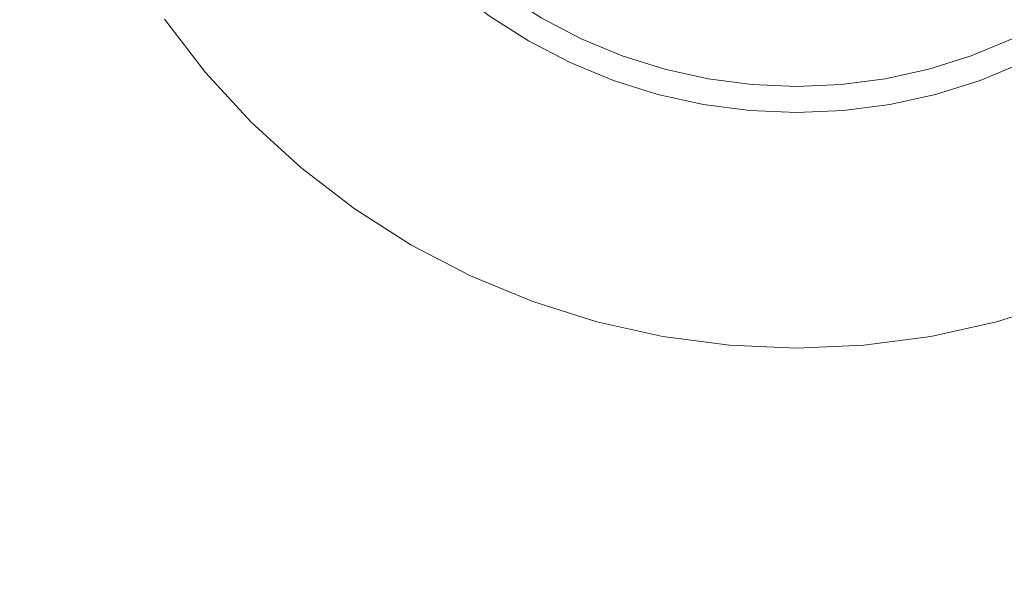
# Model space of a CAD drawing. Header units: millimetres. Extents: x -230 to 230, y -130 to 130.
# Tile 15 of 47: x -122 to -104, y 86 to 97. Entities that reach past the tile are written whole.
import ezdxf

# ---------------------------------------------------------------- set-up
doc = ezdxf.new("R2010")
doc.units = ezdxf.units.MM
doc.header["$LTSCALE"] = 25.4
doc.layers.add('Lighting-Moving Light', color=7, linetype='Continuous', lineweight=5, true_color=0x000000)

# ---------------------------------------------------------------- blocks, each defined once
blk = doc.blocks.new('Group-1')
at = {"layer": 'Lighting-Moving Light', "color": 7, "linetype": 'Continuous', "lineweight": 5, "transparency": 33554687}
for points, invisible_edges in [([(-503.576, 1.533, -25), (-503.576, 226.446, -25), (-761.075, 239.033, -25), (-761.075, -11.053, -25)], 14), ([(-770.152, 222.936, -116.924), (-519.672, 235.523, -116.924), (-519.672, -7.543, -116.924), (-757.565, -7.543, -116.924)], 11), ([(-770.152, 5.043, -116.924), (-770.152, 222.936, -116.924), (-757.565, -7.543, -116.924)], 10), ([(-756.372, 208.737, -24.957), (-757.226, 209.669, -24.957), (-757.996, 210.673, -24.957), (-746.119, 218.99, -24.957)], 12), ([(-754.436, 207.112, -24.957), (-755.439, 207.882, -24.957), (-756.372, 208.737, -24.957), (-746.119, 218.99, -24.957)], 12), ([(-752.247, 205.848, -24.957), (-753.369, 206.432, -24.957), (-754.436, 207.112, -24.957), (-746.119, 218.99, -24.957)], 12), ([(-749.872, 204.984, -24.957), (-751.078, 205.364, -24.957), (-752.247, 205.848, -24.957), (-746.119, 218.99, -24.957)], 12), ([(-751.615, 211.141, 0.043), (-750.91, 210.691, 0.043), (-750.168, 210.305, 0.043), (-746.119, 218.99, 0.043)], 12), ([(-750.168, 210.305, 0.043), (-749.396, 209.986, 0.043), (-748.599, 209.734, 0.043), (-746.119, 218.99, 0.043)], 12), ([(-747.383, 204.545, -24.957), (-748.637, 204.71, -24.957), (-749.872, 204.984, -24.957), (-746.119, 218.99, -24.957)], 12), ([(-748.599, 209.734, 0.043), (-747.783, 209.553, 0.043), (-746.954, 209.444, 0.043), (-746.119, 218.99, 0.043)], 12), ([(-744.855, 204.545, -24.957), (-746.119, 204.49, -24.957), (-747.383, 204.545, -24.957), (-746.119, 218.99, -24.957)], 12), ([(-746.954, 209.444, 0.043), (-746.119, 209.408, 0.043), (-745.284, 209.444, 0.043), (-746.119, 218.99, 0.043)], 12), ([(-745.284, 209.444, 0.043), (-744.455, 209.553, 0.043), (-743.639, 209.734, 0.043), (-746.119, 218.99, 0.043)], 12), ([(-743.639, 209.734, 0.043), (-742.842, 209.986, 0.043), (-742.069, 210.305, 0.043), (-746.119, 218.99, 0.043)], 12), ([(-742.069, 210.305, 0.043), (-741.328, 210.691, 0.043), (-740.623, 211.141, 0.043), (-746.119, 218.99, 0.043)], 12), ([(-734.241, 210.673, -24.957), (-735.011, 209.669, -24.957), (-735.866, 208.737, -24.957), (-746.119, 218.99, -24.957)], 12), ([(-735.866, 208.737, -24.957), (-736.798, 207.882, -24.957), (-737.802, 207.112, -24.957), (-746.119, 218.99, -24.957)], 12), ([(-737.802, 207.112, -24.957), (-738.869, 206.432, -24.957), (-739.991, 205.848, -24.957), (-746.119, 218.99, -24.957)], 12), ([(-739.991, 205.848, -24.957), (-741.159, 205.364, -24.957), (-742.366, 204.984, -24.957), (-746.119, 218.99, -24.957)], 12), ([(-742.366, 204.984, -24.957), (-743.601, 204.71, -24.957), (-744.855, 204.545, -24.957), (-746.119, 218.99, -24.957)], 12), ([(-757.996, 210.673, -24.957), (-757.226, 209.669, -24.957), (-753.836, 212.514, -0.368), (-754.371, 213.211, -0.368)], 10), ([(-757.226, 209.669, -24.957), (-756.372, 208.737, -24.957), (-753.242, 211.866, -0.368), (-753.836, 212.514, -0.368)], 10), ([(-756.372, 208.737, -24.957), (-755.439, 207.882, -24.957), (-752.594, 211.272, -0.368), (-753.242, 211.866, -0.368)], 10), ([(-755.439, 207.882, -24.957), (-754.436, 207.112, -24.957), (-751.897, 210.737, -0.368), (-752.594, 211.272, -0.368)], 10), ([(-750.931, 210.654, 0.042), (-751.64, 211.105, 0.042), (-751.664, 211.07, 0.036), (-750.953, 210.616, 0.036)], 15), ([(-750.91, 210.691, 0.043), (-751.615, 211.141, 0.043), (-751.64, 211.105, 0.042), (-750.931, 210.654, 0.042)], 14), ([(-751.034, 210.475, -0.023), (-751.758, 210.936, -0.023), (-751.779, 210.906, -0.046), (-751.053, 210.444, -0.046)], 15), ([(-751.015, 210.509, -0.003), (-751.736, 210.968, -0.003), (-751.758, 210.936, -0.023), (-751.034, 210.475, -0.023)], 15), ([(-750.995, 210.544, 0.013), (-751.713, 211.001, 0.013), (-751.736, 210.968, -0.003), (-751.015, 210.509, -0.003)], 15), ([(-750.974, 210.58, 0.027), (-751.689, 211.035, 0.027), (-751.713, 211.001, 0.013), (-750.995, 210.544, 0.013)], 15), ([(-750.953, 210.616, 0.036), (-751.664, 211.07, 0.036), (-751.689, 211.035, 0.027), (-750.974, 210.58, 0.027)], 15), ([(-754.436, 207.112, -24.957), (-753.369, 206.432, -24.957), (-751.156, 210.265, -0.368), (-751.897, 210.737, -0.368)], 10), ([(-751.151, 210.274, -0.326), (-751.892, 210.745, -0.326), (-751.897, 210.737, -0.368), (-751.156, 210.265, -0.368)], 11), ([(-751.144, 210.285, -0.284), (-751.884, 210.756, -0.284), (-751.892, 210.745, -0.326), (-751.151, 210.274, -0.326)], 15), ([(-751.136, 210.299, -0.244), (-751.874, 210.77, -0.244), (-751.884, 210.756, -0.284), (-751.144, 210.285, -0.284)], 15), ([(-751.126, 210.317, -0.205), (-751.863, 210.786, -0.205), (-751.874, 210.77, -0.244), (-751.136, 210.299, -0.244)], 15), ([(-751.114, 210.337, -0.169), (-751.849, 210.806, -0.169), (-751.863, 210.786, -0.205), (-751.126, 210.317, -0.205)], 15), ([(-751.101, 210.36, -0.134), (-751.834, 210.827, -0.134), (-751.849, 210.806, -0.169), (-751.114, 210.337, -0.169)], 15), ([(-751.086, 210.386, -0.102), (-751.817, 210.852, -0.102), (-751.834, 210.827, -0.134), (-751.101, 210.36, -0.134)], 15), ([(-751.07, 210.414, -0.073), (-751.799, 210.878, -0.073), (-751.817, 210.852, -0.102), (-751.086, 210.386, -0.102)], 15), ([(-751.053, 210.444, -0.046), (-751.779, 210.906, -0.046), (-751.799, 210.878, -0.073), (-751.07, 210.414, -0.073)], 15), ([(-750.24, 210.151, 0.013), (-750.995, 210.544, 0.013), (-751.015, 210.509, -0.003), (-750.257, 210.114, -0.003)], 15), ([(-750.223, 210.188, 0.027), (-750.974, 210.58, 0.027), (-750.995, 210.544, 0.013), (-750.24, 210.151, 0.013)], 15), ([(-750.205, 210.227, 0.036), (-750.953, 210.616, 0.036), (-750.974, 210.58, 0.027), (-750.223, 210.188, 0.027)], 15), ([(-750.187, 210.266, 0.042), (-750.931, 210.654, 0.042), (-750.953, 210.616, 0.036), (-750.205, 210.227, 0.036)], 15), ([(-750.168, 210.305, 0.043), (-750.91, 210.691, 0.043), (-750.931, 210.654, 0.042), (-750.187, 210.266, 0.042)], 14), ([(-750.33, 209.959, -0.134), (-751.101, 210.36, -0.134), (-751.114, 210.337, -0.169), (-750.341, 209.935, -0.169)], 15), ([(-750.317, 209.986, -0.102), (-751.086, 210.386, -0.102), (-751.101, 210.36, -0.134), (-750.33, 209.959, -0.134)], 15), ([(-750.304, 210.015, -0.073), (-751.07, 210.414, -0.073), (-751.086, 210.386, -0.102), (-750.317, 209.986, -0.102)], 15), ([(-750.289, 210.046, -0.046), (-751.053, 210.444, -0.046), (-751.07, 210.414, -0.073), (-750.304, 210.015, -0.073)], 15), ([(-750.274, 210.079, -0.023), (-751.034, 210.475, -0.023), (-751.053, 210.444, -0.046), (-750.289, 210.046, -0.046)], 15), ([(-750.257, 210.114, -0.003), (-751.015, 210.509, -0.003), (-751.034, 210.475, -0.023), (-750.274, 210.079, -0.023)], 15), ([(-753.369, 206.432, -24.957), (-752.247, 205.848, -24.957), (-750.376, 209.859, -0.368), (-751.156, 210.265, -0.368)], 10), ([(-750.372, 209.868, -0.326), (-751.151, 210.274, -0.326), (-751.156, 210.265, -0.368), (-750.376, 209.859, -0.368)], 11), ([(-750.367, 209.88, -0.284), (-751.144, 210.285, -0.284), (-751.151, 210.274, -0.326), (-750.372, 209.868, -0.326)], 15), ([(-750.36, 209.895, -0.244), (-751.136, 210.299, -0.244), (-751.144, 210.285, -0.284), (-750.367, 209.88, -0.284)], 15), ([(-750.351, 209.914, -0.205), (-751.126, 210.317, -0.205), (-751.136, 210.299, -0.244), (-750.36, 209.895, -0.244)], 15), ([(-750.341, 209.935, -0.169), (-751.114, 210.337, -0.169), (-751.126, 210.317, -0.205), (-750.351, 209.914, -0.205)], 15), ([(-749.44, 209.864, 0.027), (-750.223, 210.188, 0.027), (-750.24, 210.151, 0.013), (-749.454, 209.825, 0.013)], 15), ([(-749.426, 209.904, 0.036), (-750.205, 210.227, 0.036), (-750.223, 210.188, 0.027), (-749.44, 209.864, 0.027)], 15), ([(-749.411, 209.945, 0.042), (-750.187, 210.266, 0.042), (-750.205, 210.227, 0.036), (-749.426, 209.904, 0.036)], 15), ([(-749.396, 209.986, 0.043), (-750.168, 210.305, 0.043), (-750.187, 210.266, 0.042), (-749.411, 209.945, 0.042)], 14), ([(-742.069, 210.305, 0.043), (-742.842, 209.986, 0.043), (-742.827, 209.945, 0.042), (-742.051, 210.266, 0.042)], 14), ([(-742.051, 210.266, 0.042), (-742.827, 209.945, 0.042), (-742.812, 209.904, 0.036), (-742.033, 210.227, 0.036)], 15), ([(-742.033, 210.227, 0.036), (-742.812, 209.904, 0.036), (-742.797, 209.864, 0.027), (-742.015, 210.188, 0.027)], 15), ([(-742.015, 210.188, 0.027), (-742.797, 209.864, 0.027), (-742.783, 209.825, 0.013), (-741.997, 210.151, 0.013)], 15), ([(-749.506, 209.684, -0.073), (-750.304, 210.015, -0.073), (-750.317, 209.986, -0.102), (-749.517, 209.654, -0.102)], 15), ([(-749.494, 209.717, -0.046), (-750.289, 210.046, -0.046), (-750.304, 210.015, -0.073), (-749.506, 209.684, -0.073)], 15), ([(-749.481, 209.751, -0.023), (-750.274, 210.079, -0.023), (-750.289, 210.046, -0.046), (-749.494, 209.717, -0.046)], 15), ([(-749.468, 209.787, -0.003), (-750.257, 210.114, -0.003), (-750.274, 210.079, -0.023), (-749.481, 209.751, -0.023)], 15), ([(-749.454, 209.825, 0.013), (-750.24, 210.151, 0.013), (-750.257, 210.114, -0.003), (-749.468, 209.787, -0.003)], 15), ([(-741.997, 210.151, 0.013), (-742.783, 209.825, 0.013), (-742.769, 209.787, -0.003), (-741.98, 210.114, -0.003)], 15), ([(-741.98, 210.114, -0.003), (-742.769, 209.787, -0.003), (-742.756, 209.751, -0.023), (-741.964, 210.079, -0.023)], 15), ([(-741.964, 210.079, -0.023), (-742.756, 209.751, -0.023), (-742.744, 209.717, -0.046), (-741.948, 210.046, -0.046)], 15), ([(-741.948, 210.046, -0.046), (-742.744, 209.717, -0.046), (-742.732, 209.684, -0.073), (-741.934, 210.015, -0.073)], 15), ([(-741.934, 210.015, -0.073), (-742.732, 209.684, -0.073), (-742.721, 209.654, -0.102), (-741.92, 209.986, -0.102)], 15), ([(-752.247, 205.848, -24.957), (-751.078, 205.364, -24.957), (-749.564, 209.523, -0.368), (-750.376, 209.859, -0.368)], 10), ([(-749.561, 209.532, -0.326), (-750.372, 209.868, -0.326), (-750.376, 209.859, -0.368), (-749.564, 209.523, -0.368)], 11), ([(-749.557, 209.545, -0.284), (-750.367, 209.88, -0.284), (-750.372, 209.868, -0.326), (-749.561, 209.532, -0.326)], 15), ([(-749.551, 209.56, -0.244), (-750.36, 209.895, -0.244), (-750.367, 209.88, -0.284), (-749.557, 209.545, -0.284)], 15), ([(-749.544, 209.579, -0.205), (-750.351, 209.914, -0.205), (-750.36, 209.895, -0.244), (-749.551, 209.56, -0.244)], 15), ([(-749.536, 209.601, -0.169), (-750.341, 209.935, -0.169), (-750.351, 209.914, -0.205), (-749.544, 209.579, -0.205)], 15), ([(-749.527, 209.626, -0.134), (-750.33, 209.959, -0.134), (-750.341, 209.935, -0.169), (-749.536, 209.601, -0.169)], 15), ([(-749.517, 209.654, -0.102), (-750.317, 209.986, -0.102), (-750.33, 209.959, -0.134), (-749.527, 209.626, -0.134)], 15), ([(-748.643, 209.569, 0.013), (-749.454, 209.825, 0.013), (-749.468, 209.787, -0.003), (-748.653, 209.531, -0.003)], 15), ([(-748.632, 209.609, 0.027), (-749.44, 209.864, 0.027), (-749.454, 209.825, 0.013), (-748.643, 209.569, 0.013)], 15), ([(-748.621, 209.651, 0.036), (-749.426, 209.904, 0.036), (-749.44, 209.864, 0.027), (-748.632, 209.609, 0.027)], 15), ([(-748.61, 209.692, 0.042), (-749.411, 209.945, 0.042), (-749.426, 209.904, 0.036), (-748.621, 209.651, 0.036)], 15), ([(-748.599, 209.734, 0.043), (-749.396, 209.986, 0.043), (-749.411, 209.945, 0.042), (-748.61, 209.692, 0.042)], 14), ([(-742.842, 209.986, 0.043), (-743.639, 209.734, 0.043), (-743.628, 209.692, 0.042), (-742.827, 209.945, 0.042)], 14), ([(-742.827, 209.945, 0.042), (-743.628, 209.692, 0.042), (-743.616, 209.651, 0.036), (-742.812, 209.904, 0.036)], 15), ([(-742.812, 209.904, 0.036), (-743.616, 209.651, 0.036), (-743.605, 209.609, 0.027), (-742.797, 209.864, 0.027)], 15), ([(-742.797, 209.864, 0.027), (-743.605, 209.609, 0.027), (-743.595, 209.569, 0.013), (-742.783, 209.825, 0.013)], 15), ([(-742.783, 209.825, 0.013), (-743.595, 209.569, 0.013), (-743.584, 209.531, -0.003), (-742.769, 209.787, -0.003)], 15), ([(-741.92, 209.986, -0.102), (-742.721, 209.654, -0.102), (-742.711, 209.626, -0.134), (-741.908, 209.959, -0.134)], 15), ([(-741.908, 209.959, -0.134), (-742.711, 209.626, -0.134), (-742.702, 209.601, -0.169), (-741.896, 209.935, -0.169)], 15), ([(-741.896, 209.935, -0.169), (-742.702, 209.601, -0.169), (-742.694, 209.579, -0.205), (-741.887, 209.914, -0.205)], 15), ([(-741.887, 209.914, -0.205), (-742.694, 209.579, -0.205), (-742.687, 209.56, -0.244), (-741.878, 209.895, -0.244)], 15), ([(-741.878, 209.895, -0.244), (-742.687, 209.56, -0.244), (-742.681, 209.545, -0.284), (-741.871, 209.88, -0.284)], 15), ([(-741.871, 209.88, -0.284), (-742.681, 209.545, -0.284), (-742.677, 209.532, -0.326), (-741.865, 209.868, -0.326)], 15), ([(-741.865, 209.868, -0.326), (-742.677, 209.532, -0.326), (-742.673, 209.523, -0.368), (-741.861, 209.859, -0.368)], 11), ([(-741.159, 205.364, -24.957), (-739.991, 205.848, -24.957), (-741.861, 209.859, -0.368), (-742.673, 209.523, -0.368)], 10), ([(-748.698, 209.365, -0.134), (-749.527, 209.626, -0.134), (-749.536, 209.601, -0.169), (-748.705, 209.339, -0.169)], 15), ([(-748.69, 209.393, -0.102), (-749.517, 209.654, -0.102), (-749.527, 209.626, -0.134), (-748.698, 209.365, -0.134)], 15), ([(-748.682, 209.424, -0.073), (-749.506, 209.684, -0.073), (-749.517, 209.654, -0.102), (-748.69, 209.393, -0.102)], 15), ([(-748.673, 209.458, -0.046), (-749.494, 209.717, -0.046), (-749.506, 209.684, -0.073), (-748.682, 209.424, -0.073)], 15), ([(-748.663, 209.493, -0.023), (-749.481, 209.751, -0.023), (-749.494, 209.717, -0.046), (-748.673, 209.458, -0.046)], 15), ([(-748.653, 209.531, -0.003), (-749.468, 209.787, -0.003), (-749.481, 209.751, -0.023), (-748.663, 209.493, -0.023)], 15), ([(-747.798, 209.468, 0.036), (-748.621, 209.651, 0.036), (-748.632, 209.609, 0.027), (-747.805, 209.426, 0.027)], 15), ([(-747.79, 209.51, 0.042), (-748.61, 209.692, 0.042), (-748.621, 209.651, 0.036), (-747.798, 209.468, 0.036)], 15), ([(-747.783, 209.553, 0.043), (-748.599, 209.734, 0.043), (-748.61, 209.692, 0.042), (-747.79, 209.51, 0.042)], 14), ([(-743.639, 209.734, 0.043), (-744.455, 209.553, 0.043), (-744.447, 209.51, 0.042), (-743.628, 209.692, 0.042)], 14), ([(-743.628, 209.692, 0.042), (-744.447, 209.51, 0.042), (-744.44, 209.468, 0.036), (-743.616, 209.651, 0.036)], 15), ([(-743.616, 209.651, 0.036), (-744.44, 209.468, 0.036), (-744.432, 209.426, 0.027), (-743.605, 209.609, 0.027)], 15), ([(-742.769, 209.787, -0.003), (-743.584, 209.531, -0.003), (-743.574, 209.493, -0.023), (-742.756, 209.751, -0.023)], 15), ([(-742.756, 209.751, -0.023), (-743.574, 209.493, -0.023), (-743.565, 209.458, -0.046), (-742.744, 209.717, -0.046)], 15), ([(-742.744, 209.717, -0.046), (-743.565, 209.458, -0.046), (-743.556, 209.424, -0.073), (-742.732, 209.684, -0.073)], 15), ([(-742.732, 209.684, -0.073), (-743.556, 209.424, -0.073), (-743.547, 209.393, -0.102), (-742.721, 209.654, -0.102)], 15), ([(-742.721, 209.654, -0.102), (-743.547, 209.393, -0.102), (-743.54, 209.365, -0.134), (-742.711, 209.626, -0.134)], 15), ([(-742.711, 209.626, -0.134), (-743.54, 209.365, -0.134), (-743.533, 209.339, -0.169), (-742.702, 209.601, -0.169)], 15), ([(-751.078, 205.364, -24.957), (-749.872, 204.984, -24.957), (-748.726, 209.259, -0.368), (-749.564, 209.523, -0.368)], 10), ([(-748.724, 209.268, -0.326), (-749.561, 209.532, -0.326), (-749.564, 209.523, -0.368), (-748.726, 209.259, -0.368)], 11), ([(-748.72, 209.281, -0.284), (-749.557, 209.545, -0.284), (-749.561, 209.532, -0.326), (-748.724, 209.268, -0.326)], 15), ([(-748.716, 209.297, -0.244), (-749.551, 209.56, -0.244), (-749.557, 209.545, -0.284), (-748.72, 209.281, -0.284)], 15), ([(-748.711, 209.317, -0.205), (-749.544, 209.579, -0.205), (-749.551, 209.56, -0.244), (-748.716, 209.297, -0.244)], 15), ([(-748.705, 209.339, -0.169), (-749.536, 209.601, -0.169), (-749.544, 209.579, -0.205), (-748.711, 209.317, -0.205)], 15), ([(-747.832, 209.271, -0.046), (-748.673, 209.458, -0.046), (-748.682, 209.424, -0.073), (-747.838, 209.237, -0.073)], 15), ([(-747.826, 209.308, -0.023), (-748.663, 209.493, -0.023), (-748.673, 209.458, -0.046), (-747.832, 209.271, -0.046)], 15), ([(-747.819, 209.346, -0.003), (-748.653, 209.531, -0.003), (-748.663, 209.493, -0.023), (-747.826, 209.308, -0.023)], 15), ([(-747.812, 209.385, 0.013), (-748.643, 209.569, 0.013), (-748.653, 209.531, -0.003), (-747.819, 209.346, -0.003)], 15), ([(-747.805, 209.426, 0.027), (-748.632, 209.609, 0.027), (-748.643, 209.569, 0.013), (-747.812, 209.385, 0.013)], 15), ([(-746.961, 209.358, 0.036), (-747.798, 209.468, 0.036), (-747.805, 209.426, 0.027), (-746.965, 209.316, 0.027)], 15), ([(-746.958, 209.401, 0.042), (-747.79, 209.51, 0.042), (-747.798, 209.468, 0.036), (-746.961, 209.358, 0.036)], 15), ([(-746.954, 209.444, 0.043), (-747.783, 209.553, 0.043), (-747.79, 209.51, 0.042), (-746.958, 209.401, 0.042)], 14), ([(-746.119, 209.408, 0.043), (-746.954, 209.444, 0.043), (-746.958, 209.401, 0.042), (-746.119, 209.364, 0.042)], 14), ([(-745.284, 209.444, 0.043), (-746.119, 209.408, 0.043), (-746.119, 209.364, 0.042), (-745.28, 209.401, 0.042)], 14), ([(-744.455, 209.553, 0.043), (-745.284, 209.444, 0.043), (-745.28, 209.401, 0.042), (-744.447, 209.51, 0.042)], 14), ([(-744.447, 209.51, 0.042), (-745.28, 209.401, 0.042), (-745.276, 209.358, 0.036), (-744.44, 209.468, 0.036)], 15), ([(-744.44, 209.468, 0.036), (-745.276, 209.358, 0.036), (-745.272, 209.316, 0.027), (-744.432, 209.426, 0.027)], 15), ([(-743.605, 209.609, 0.027), (-744.432, 209.426, 0.027), (-744.425, 209.385, 0.013), (-743.595, 209.569, 0.013)], 15), ([(-743.595, 209.569, 0.013), (-744.425, 209.385, 0.013), (-744.418, 209.346, -0.003), (-743.584, 209.531, -0.003)], 15), ([(-743.584, 209.531, -0.003), (-744.418, 209.346, -0.003), (-744.412, 209.308, -0.023), (-743.574, 209.493, -0.023)], 15), ([(-743.574, 209.493, -0.023), (-744.412, 209.308, -0.023), (-744.405, 209.271, -0.046), (-743.565, 209.458, -0.046)], 15), ([(-743.565, 209.458, -0.046), (-744.405, 209.271, -0.046), (-744.399, 209.237, -0.073), (-743.556, 209.424, -0.073)], 15), ([(-742.702, 209.601, -0.169), (-743.533, 209.339, -0.169), (-743.527, 209.317, -0.205), (-742.694, 209.579, -0.205)], 15), ([(-742.694, 209.579, -0.205), (-743.527, 209.317, -0.205), (-743.522, 209.297, -0.244), (-742.687, 209.56, -0.244)], 15), ([(-742.687, 209.56, -0.244), (-743.522, 209.297, -0.244), (-743.517, 209.281, -0.284), (-742.681, 209.545, -0.284)], 15), ([(-742.681, 209.545, -0.284), (-743.517, 209.281, -0.284), (-743.514, 209.268, -0.326), (-742.677, 209.532, -0.326)], 15), ([(-742.677, 209.532, -0.326), (-743.514, 209.268, -0.326), (-743.511, 209.259, -0.368), (-742.673, 209.523, -0.368)], 11), ([(-742.366, 204.984, -24.957), (-741.159, 205.364, -24.957), (-742.673, 209.523, -0.368), (-743.511, 209.259, -0.368)], 10), ([(-749.872, 204.984, -24.957), (-748.637, 204.71, -24.957), (-747.868, 209.069, -0.368), (-748.726, 209.259, -0.368)], 10), ([(-747.866, 209.078, -0.326), (-748.724, 209.268, -0.326), (-748.726, 209.259, -0.368), (-747.868, 209.069, -0.368)], 11), ([(-747.864, 209.091, -0.284), (-748.72, 209.281, -0.284), (-748.724, 209.268, -0.326), (-747.866, 209.078, -0.326)], 15), ([(-747.861, 209.108, -0.244), (-748.716, 209.297, -0.244), (-748.72, 209.281, -0.284), (-747.864, 209.091, -0.284)], 15), ([(-747.858, 209.127, -0.205), (-748.711, 209.317, -0.205), (-748.716, 209.297, -0.244), (-747.861, 209.108, -0.244)], 15), ([(-747.854, 209.151, -0.169), (-748.705, 209.339, -0.169), (-748.711, 209.317, -0.205), (-747.858, 209.127, -0.205)], 15), ([(-747.849, 209.177, -0.134), (-748.698, 209.365, -0.134), (-748.705, 209.339, -0.169), (-747.854, 209.151, -0.169)], 15), ([(-747.844, 209.206, -0.102), (-748.69, 209.393, -0.102), (-748.698, 209.365, -0.134), (-747.849, 209.177, -0.134)], 15), ([(-747.838, 209.237, -0.073), (-748.682, 209.424, -0.073), (-748.69, 209.393, -0.102), (-747.844, 209.206, -0.102)], 15), ([(-746.979, 209.159, -0.046), (-747.832, 209.271, -0.046), (-747.838, 209.237, -0.073), (-746.982, 209.125, -0.073)], 15), ([(-746.976, 209.196, -0.023), (-747.826, 209.308, -0.023), (-747.832, 209.271, -0.046), (-746.979, 209.159, -0.046)], 15), ([(-746.972, 209.234, -0.003), (-747.819, 209.346, -0.003), (-747.826, 209.308, -0.023), (-746.976, 209.196, -0.023)], 15), ([(-746.969, 209.274, 0.013), (-747.812, 209.385, 0.013), (-747.819, 209.346, -0.003), (-746.972, 209.234, -0.003)], 15), ([(-746.965, 209.316, 0.027), (-747.805, 209.426, 0.027), (-747.812, 209.385, 0.013), (-746.969, 209.274, 0.013)], 15), ([(-746.119, 209.237, 0.013), (-746.969, 209.274, 0.013), (-746.972, 209.234, -0.003), (-746.119, 209.197, -0.003)], 15), ([(-746.119, 209.279, 0.027), (-746.965, 209.316, 0.027), (-746.969, 209.274, 0.013), (-746.119, 209.237, 0.013)], 15), ([(-746.119, 209.321, 0.036), (-746.961, 209.358, 0.036), (-746.965, 209.316, 0.027), (-746.119, 209.279, 0.027)], 15), ([(-746.119, 209.364, 0.042), (-746.958, 209.401, 0.042), (-746.961, 209.358, 0.036), (-746.119, 209.321, 0.036)], 15), ([(-745.28, 209.401, 0.042), (-746.119, 209.364, 0.042), (-746.119, 209.321, 0.036), (-745.276, 209.358, 0.036)], 15), ([(-745.276, 209.358, 0.036), (-746.119, 209.321, 0.036), (-746.119, 209.279, 0.027), (-745.272, 209.316, 0.027)], 15), ([(-745.272, 209.316, 0.027), (-746.119, 209.279, 0.027), (-746.119, 209.237, 0.013), (-745.269, 209.274, 0.013)], 15), ([(-745.269, 209.274, 0.013), (-746.119, 209.237, 0.013), (-746.119, 209.197, -0.003), (-745.265, 209.234, -0.003)], 15), ([(-744.432, 209.426, 0.027), (-745.272, 209.316, 0.027), (-745.269, 209.274, 0.013), (-744.425, 209.385, 0.013)], 15), ([(-744.425, 209.385, 0.013), (-745.269, 209.274, 0.013), (-745.265, 209.234, -0.003), (-744.418, 209.346, -0.003)], 15), ([(-744.418, 209.346, -0.003), (-745.265, 209.234, -0.003), (-745.262, 209.196, -0.023), (-744.412, 209.308, -0.023)], 15), ([(-744.412, 209.308, -0.023), (-745.262, 209.196, -0.023), (-745.259, 209.159, -0.046), (-744.405, 209.271, -0.046)], 15), ([(-744.405, 209.271, -0.046), (-745.259, 209.159, -0.046), (-745.256, 209.125, -0.073), (-744.399, 209.237, -0.073)], 15), ([(-743.556, 209.424, -0.073), (-744.399, 209.237, -0.073), (-744.394, 209.206, -0.102), (-743.547, 209.393, -0.102)], 15), ([(-743.547, 209.393, -0.102), (-744.394, 209.206, -0.102), (-744.388, 209.177, -0.134), (-743.54, 209.365, -0.134)], 15), ([(-743.54, 209.365, -0.134), (-744.388, 209.177, -0.134), (-744.384, 209.151, -0.169), (-743.533, 209.339, -0.169)], 15), ([(-743.533, 209.339, -0.169), (-744.384, 209.151, -0.169), (-744.38, 209.127, -0.205), (-743.527, 209.317, -0.205)], 15), ([(-743.527, 209.317, -0.205), (-744.38, 209.127, -0.205), (-744.376, 209.108, -0.244), (-743.522, 209.297, -0.244)], 15), ([(-743.522, 209.297, -0.244), (-744.376, 209.108, -0.244), (-744.373, 209.091, -0.284), (-743.517, 209.281, -0.284)], 15), ([(-743.517, 209.281, -0.284), (-744.373, 209.091, -0.284), (-744.371, 209.078, -0.326), (-743.514, 209.268, -0.326)], 15), ([(-743.514, 209.268, -0.326), (-744.371, 209.078, -0.326), (-744.369, 209.069, -0.368), (-743.511, 209.259, -0.368)], 11), ([(-743.601, 204.71, -24.957), (-742.366, 204.984, -24.957), (-743.511, 209.259, -0.368), (-744.369, 209.069, -0.368)], 10), ([(-748.637, 204.71, -24.957), (-747.383, 204.545, -24.957), (-746.997, 208.954, -0.368), (-747.868, 209.069, -0.368)], 10), ([(-746.996, 208.963, -0.326), (-747.866, 209.078, -0.326), (-747.868, 209.069, -0.368), (-746.997, 208.954, -0.368)], 11), ([(-746.995, 208.977, -0.284), (-747.864, 209.091, -0.284), (-747.866, 209.078, -0.326), (-746.996, 208.963, -0.326)], 15), ([(-746.993, 208.993, -0.244), (-747.861, 209.108, -0.244), (-747.864, 209.091, -0.284), (-746.995, 208.977, -0.284)], 15), ([(-746.992, 209.013, -0.205), (-747.858, 209.127, -0.205), (-747.861, 209.108, -0.244), (-746.993, 208.993, -0.244)], 15), ([(-746.99, 209.037, -0.169), (-747.854, 209.151, -0.169), (-747.858, 209.127, -0.205), (-746.992, 209.013, -0.205)], 15), ([(-746.987, 209.063, -0.134), (-747.849, 209.177, -0.134), (-747.854, 209.151, -0.169), (-746.99, 209.037, -0.169)], 15), ([(-746.985, 209.093, -0.102), (-747.844, 209.206, -0.102), (-747.849, 209.177, -0.134), (-746.987, 209.063, -0.134)], 15), ([(-746.982, 209.125, -0.073), (-747.838, 209.237, -0.073), (-747.844, 209.206, -0.102), (-746.985, 209.093, -0.102)], 15), ([(-746.119, 209.055, -0.102), (-746.985, 209.093, -0.102), (-746.987, 209.063, -0.134), (-746.119, 209.025, -0.134)], 15), ([(-746.119, 209.087, -0.073), (-746.982, 209.125, -0.073), (-746.985, 209.093, -0.102), (-746.119, 209.055, -0.102)], 15), ([(-746.119, 209.122, -0.046), (-746.979, 209.159, -0.046), (-746.982, 209.125, -0.073), (-746.119, 209.087, -0.073)], 15), ([(-746.119, 209.158, -0.023), (-746.976, 209.196, -0.023), (-746.979, 209.159, -0.046), (-746.119, 209.122, -0.046)], 15), ([(-746.119, 209.197, -0.003), (-746.972, 209.234, -0.003), (-746.976, 209.196, -0.023), (-746.119, 209.158, -0.023)], 15), ([(-745.265, 209.234, -0.003), (-746.119, 209.197, -0.003), (-746.119, 209.158, -0.023), (-745.262, 209.196, -0.023)], 15), ([(-745.262, 209.196, -0.023), (-746.119, 209.158, -0.023), (-746.119, 209.122, -0.046), (-745.259, 209.159, -0.046)], 15), ([(-745.259, 209.159, -0.046), (-746.119, 209.122, -0.046), (-746.119, 209.087, -0.073), (-745.256, 209.125, -0.073)], 15), ([(-745.256, 209.125, -0.073), (-746.119, 209.087, -0.073), (-746.119, 209.055, -0.102), (-745.253, 209.093, -0.102)], 15), ([(-745.253, 209.093, -0.102), (-746.119, 209.055, -0.102), (-746.119, 209.025, -0.134), (-745.25, 209.063, -0.134)], 15), ([(-744.399, 209.237, -0.073), (-745.256, 209.125, -0.073), (-745.253, 209.093, -0.102), (-744.394, 209.206, -0.102)], 15), ([(-744.394, 209.206, -0.102), (-745.253, 209.093, -0.102), (-745.25, 209.063, -0.134), (-744.388, 209.177, -0.134)], 15), ([(-744.388, 209.177, -0.134), (-745.25, 209.063, -0.134), (-745.248, 209.037, -0.169), (-744.384, 209.151, -0.169)], 15), ([(-744.384, 209.151, -0.169), (-745.248, 209.037, -0.169), (-745.246, 209.013, -0.205), (-744.38, 209.127, -0.205)], 15), ([(-744.38, 209.127, -0.205), (-745.246, 209.013, -0.205), (-745.244, 208.993, -0.244), (-744.376, 209.108, -0.244)], 15), ([(-744.376, 209.108, -0.244), (-745.244, 208.993, -0.244), (-745.243, 208.977, -0.284), (-744.373, 209.091, -0.284)], 15), ([(-744.373, 209.091, -0.284), (-745.243, 208.977, -0.284), (-745.242, 208.963, -0.326), (-744.371, 209.078, -0.326)], 15), ([(-744.371, 209.078, -0.326), (-745.242, 208.963, -0.326), (-745.241, 208.954, -0.368), (-744.369, 209.069, -0.368)], 11), ([(-744.855, 204.545, -24.957), (-743.601, 204.71, -24.957), (-744.369, 209.069, -0.368), (-745.241, 208.954, -0.368)], 10), ([(-747.383, 204.545, -24.957), (-746.119, 204.49, -24.957), (-746.119, 208.916, -0.368), (-746.997, 208.954, -0.368)], 10), ([(-746.119, 208.925, -0.326), (-746.996, 208.963, -0.326), (-746.997, 208.954, -0.368), (-746.119, 208.916, -0.368)], 11), ([(-746.119, 208.938, -0.284), (-746.995, 208.977, -0.284), (-746.996, 208.963, -0.326), (-746.119, 208.925, -0.326)], 15), ([(-746.119, 208.955, -0.244), (-746.993, 208.993, -0.244), (-746.995, 208.977, -0.284), (-746.119, 208.938, -0.284)], 15), ([(-746.119, 208.975, -0.205), (-746.992, 209.013, -0.205), (-746.993, 208.993, -0.244), (-746.119, 208.955, -0.244)], 15), ([(-746.119, 208.999, -0.169), (-746.99, 209.037, -0.169), (-746.992, 209.013, -0.205), (-746.119, 208.975, -0.205)], 15), ([(-746.119, 209.025, -0.134), (-746.987, 209.063, -0.134), (-746.99, 209.037, -0.169), (-746.119, 208.999, -0.169)], 15), ([(-745.25, 209.063, -0.134), (-746.119, 209.025, -0.134), (-746.119, 208.999, -0.169), (-745.248, 209.037, -0.169)], 15), ([(-745.248, 209.037, -0.169), (-746.119, 208.999, -0.169), (-746.119, 208.975, -0.205), (-745.246, 209.013, -0.205)], 15), ([(-745.246, 209.013, -0.205), (-746.119, 208.975, -0.205), (-746.119, 208.955, -0.244), (-745.244, 208.993, -0.244)], 15), ([(-745.244, 208.993, -0.244), (-746.119, 208.955, -0.244), (-746.119, 208.938, -0.284), (-745.243, 208.977, -0.284)], 15), ([(-745.243, 208.977, -0.284), (-746.119, 208.938, -0.284), (-746.119, 208.925, -0.326), (-745.242, 208.963, -0.326)], 15), ([(-745.242, 208.963, -0.326), (-746.119, 208.925, -0.326), (-746.119, 208.916, -0.368), (-745.241, 208.954, -0.368)], 11), ([(-746.119, 204.49, -24.957), (-744.855, 204.545, -24.957), (-745.241, 208.954, -0.368), (-746.119, 208.916, -0.368)], 10)]:
    blk.add_3dface(points, dxfattribs=dict(at, invisible_edges=invisible_edges))
at = {"layer": 'Lighting-Moving Light', "color": 0, "flags": 1}
for tag in ['Yoke', '3D_Symbol_Name', 'Weight', 'Weight', 'Wattage', 'Candlepower', 'Body', 'Model_Name', 'Beam_Angle', 'Field_Angle', 'Remarks', 'Beam_Angle_2', 'Field_Angle_2', 'Num_Channels', 'Frame_Size', 'Device_Type', 'FixtureID', 'Frame_Size', 'Base', 'Lens', 'Inst_Type', 'Lamp']:
    blk.add_attdef(tag, (-554.515, 111.223), '', height=0.18, dxfattribs=at)

msp = doc.modelspace()

# ---------------------------------------------------------------- block references
at = {"layer": 'Lighting-Moving Light', "color": 7, "transparency": 33554687}
msp.add_blockref('Group-1', (638.619, -113.99), dxfattribs=at)

doc.saveas('drawing.dxf')
